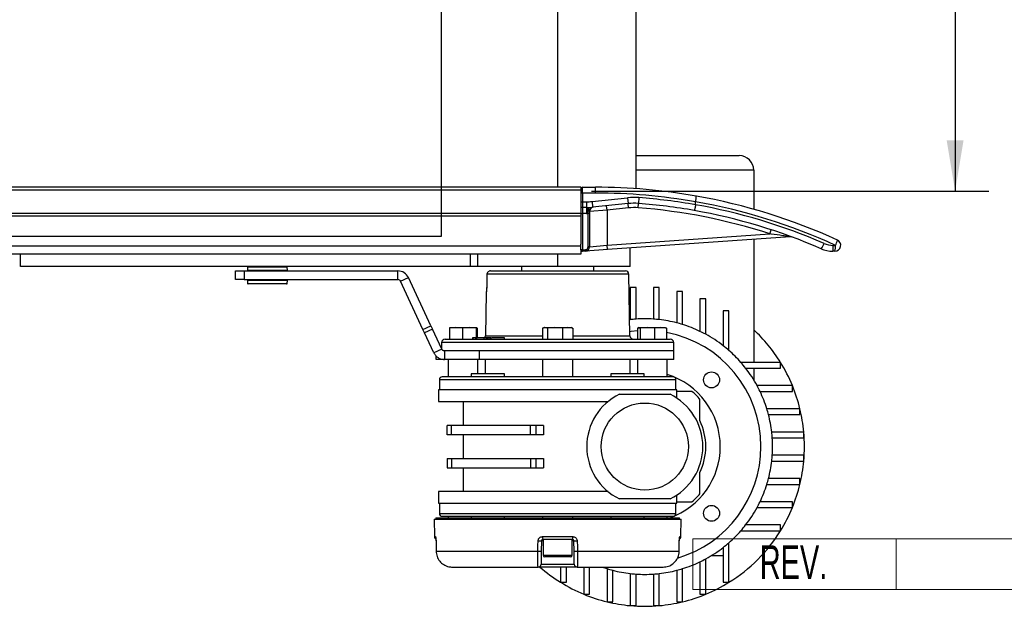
# Model space of a CAD drawing. Header units: millimetres. Extents: x 0 to 420, y 0 to 297.
# Tile 5 of 17: x 175 to 234, y 65 to 100. Entities that reach past the tile are written whole.
import ezdxf
from ezdxf.enums import TextEntityAlignment as Align

# ---------------------------------------------------------------- set-up
doc = ezdxf.new("R2010")
doc.units = ezdxf.units.MM
doc.layers.add('CARTIGLIO', color=140, linetype='Continuous')
doc.layers.add('QUOTE', color=174, linetype='Continuous')
doc.styles.add('SLDTEXTSTYLE0', font='TXT', dxfattribs={"width": 0.638298})
doc.styles.add('SLDTEXTSTYLE3', font='TXT', dxfattribs={"width": 0.75})
doc.dimstyles.new('SLDDIMSTYLE0', dxfattribs={"dimtxt": 3, "dimasz": 3, "dimexe": 0, "dimexo": 0.0625, "dimgap": 0.75, "dimtad": 1, "dimlfac": 5.8341, "dimrnd": 1e-09, "dimzin": 12, "dimdsep": 46, "dimtxsty": 'SLDTEXTSTYLE3', "dimsah": 1, "dimcen": 0.09, "dimadec": 0, "dimazin": 3, "dimtfac": 1, "dimtdec": 3, "dimtofl": 0, "dimtmove": 0, "dimatfit": 3, "dimfxl": 0, "dimfrac": 2, "dimtolj": 1, "dimtzin": 12, "dimarcsym": 0})

# ---------------------------------------------------------------- blocks, each defined once
blk = doc.blocks.new('SW_NOTE_0_27')
at = {"layer": 'CARTIGLIO', "color": 0, "insert": (2.34, 2.578), "char_height": 2, "attachment_point": 2, "style": 'SLDTEXTSTYLE0'}
blk.add_mtext('REV.', dxfattribs=at)
blk = doc.blocks.new('Cartiglio ALUSIC')
at = {"color": 161, "linetype": 'Continuous', "lineweight": 18}
for p, q in [((113.971, 150.999), (113.971, 153.999)), ((113.971, 153.999), (313.621, 153.999)), ((125.971, 153.999), (125.971, 150.999)), ((113.971, 150.999), (313.621, 150.999))]:
    blk.add_line(p, q, dxfattribs=at)
at = {"layer": 'CARTIGLIO', "color": 140}
blk.add_blockref('SW_NOTE_0_27', (117.568, 151.037), dxfattribs=at)
at = {"layer": 'CARTIGLIO', "color": 140, "style": 'SLDTEXTSTYLE0', "width": 0.638298}
for tag, height, p in [('AUTOATTR1', 3.5, (223.449, 133.7)), ('AUTOATTR2', 3.5, (221.77, 127.422)), ('AUTOATTR11', 3.5, (222.862, 121.411)), ('AUTOATTR8', 4, (219.244, 110.003)), ('AUTOATTR9', 4, (218.122, 100.423)), ('AUTOATTR0', 4, (249.033, 100.312))]:
    blk.add_attdef(tag, text='', height=height, dxfattribs=at).set_placement(p, align=Align.TOP_CENTER)
at = {"layer": 'CARTIGLIO', "color": 140}
for tag in ['AUTOATTR13', 'AUTOATTR12', 'AUTOATTR10', 'AUTOATTR7', 'AUTOATTR6', 'AUTOATTR5', 'AUTOATTR4', 'AUTOATTR3']:
    blk.add_attdef(tag, (0, 0), '', height=4, dxfattribs=at)
blk = doc.blocks.new('_D_1')
at = {"layer": 'QUOTE'}
for p, q in [((209.191, 127.232), (232.651, 127.232)), ((230.651, 127.232), (230.651, 89.694)), ((209.191, 89.694), (232.651, 89.694))]:
    blk.add_line(p, q, dxfattribs=at)
for points in [[(230.651, 127.232), (230.151, 124.232), (231.151, 124.232)], [(230.651, 89.694), (231.151, 92.694), (230.151, 92.694)]]:
    blk.add_solid(points, dxfattribs=at)
at = {"layer": 'QUOTE', "insert": (226.783, 105.138), "char_height": 3, "attachment_point": 1, "rotation": 90, "style": 'SLDTEXTSTYLE3'}
blk.add_mtext('219', dxfattribs=at)

msp = doc.modelspace()

# ---------------------------------------------------------------- linework, layer by layer
at = {"color": 7, "linetype": 'Continuous'}
for p, q in [((200.3349, 87.0374), (200.3349, 129.889)), ((79.6651, 87.0374), (200.3349, 87.0374))]:
    msp.add_line(p, q, dxfattribs=at)
at = {"color": 7, "linetype": 'Continuous', "lineweight": 25}
for p, q in [((207.1912, 89.9153), (207.1912, 127.0111)), ((211.8191, 89.8312), (211.8191, 127.0952)), ((211.8191, 91.7846), (217.904, 91.7846)), ((218.7611, 90.9275), (211.8191, 90.9275)), ((218.7611, 90.9275), (218.7611, 88.6179)), ((208.5624, 89.9153), (71.4376, 89.9153)), ((208.5624, 89.7439), (71.4376, 89.7439)), ((208.5624, 89.9153), (208.5624, 89.7439)), ((208.5624, 89.7439), (208.5624, 88.3726)), ((208.6481, 89.5725), (208.5624, 89.5725)), ((208.6481, 89.5725), (208.6481, 89.9153)), ((208.6481, 89.9153), (209.4194, 89.9153)), ((209.4194, 89.5725), (208.6481, 89.5725)), ((208.6481, 89.5725), (208.6481, 89.0583)), ((209.4194, 89.5725), (209.4194, 89.9153)), ((208.5624, 89.0583), (208.6481, 89.0583)), ((208.6481, 89.0583), (208.8981, 89.0583)), ((208.6481, 89.0583), (208.6481, 88.7155)), ((208.8981, 89.0583), (208.8981, 88.7155)), ((209.2185, 89.0749), (211.3124, 89.2936)), ((209.2185, 89.0749), (209.2541, 88.734)), ((211.348, 88.9526), (209.2541, 88.734)), ((211.3124, 89.2936), (211.348, 88.9526)), ((211.3747, 88.6969), (211.348, 88.9526)), ((211.9455, 88.7048), (211.9651, 88.9612)), ((211.9912, 89.303), (211.9651, 88.9612)), ((215.3311, 89.0589), (215.3306, 89.0537)), ((215.3306, 88.885), (215.3306, 89.0537)), ((208.5624, 88.3726), (71.4376, 88.3726)), ((208.5624, 88.3726), (208.6481, 88.3726)), ((208.5624, 88.3726), (208.5624, 88.2012)), ((208.8981, 88.7155), (208.6481, 88.7155)), ((208.6481, 88.7155), (208.6481, 88.3726)), ((208.8981, 88.3726), (208.6481, 88.3726)), ((208.6481, 88.3726), (208.6481, 86.2207)), ((208.8981, 88.7155), (208.8981, 88.3726)), ((209.0766, 88.3738), (208.9909, 88.3738)), ((208.9909, 86.4045), (208.9909, 88.3738)), ((210.1051, 88.5643), (209.0766, 88.4838)), ((209.0766, 88.4838), (209.0766, 88.3738)), ((209.0766, 88.3738), (209.0766, 86.4045)), ((210.1051, 88.5643), (210.0784, 88.82)), ((211.3747, 88.6969), (210.1051, 88.5643)), ((210.1051, 88.5643), (210.1051, 86.4944)), ((215.3302, 88.8797), (215.3306, 88.885)), ((208.5624, 88.2012), (71.4376, 88.2012)), ((208.5624, 88.2012), (208.5624, 86.5607)), ((219.7058, 87.1657), (219.7856, 87.4102)), ((210.1051, 86.4944), (219.7058, 87.1657)), ((220.9209, 86.993), (210.123, 86.2379)), ((218.7611, 86.8419), (218.7611, 79.5804)), ((208.5624, 86.4424), (71.4376, 86.4424)), ((208.5624, 86.2207), (208.5624, 86.5607)), ((208.6481, 86.2207), (208.5624, 86.2207)), ((208.5624, 86.2207), (208.5624, 85.973)), ((208.6481, 86.2207), (208.8315, 86.2335)), ((208.6541, 86.1352), (208.6481, 86.2207)), ((208.8375, 86.148), (208.6541, 86.1352)), ((208.8375, 86.148), (208.8315, 86.2335)), ((210.123, 86.2379), (208.8375, 86.148)), ((209.0766, 86.4045), (208.9909, 86.4045)), ((209.0766, 86.4045), (210.1051, 86.4944)), ((210.123, 86.2379), (210.1051, 86.4944)), ((211.4763, 85.2377), (211.4763, 86.3325)), ((223.5581, 86.1444), (223.4297, 86.1444)), ((223.4596, 86.4872), (223.588, 86.4872)), ((208.5624, 85.973), (145.2888, 85.973)), ((175.481, 85.2377), (175.481, 85.973)), ((202.049, 85.2377), (202.049, 85.973)), ((202.4775, 85.2377), (202.4775, 85.973)), ((207.1912, 85.2377), (207.1912, 85.973)), ((202.049, 85.2377), (175.481, 85.2377)), ((182.0766, 85.2377), (182.0766, 85.2334)), ((183.4461, 85.2334), (183.4461, 85.2377)), ((188.1715, 84.4664), (188.1715, 84.9806)), ((188.1715, 84.9806), (188.6857, 84.9806)), ((188.6857, 84.9806), (188.6857, 84.4664)), ((188.6857, 84.9806), (197.7619, 84.9806)), ((188.8856, 85.2052), (188.8761, 85.0252)), ((188.8761, 85.0252), (191.2377, 85.0252)), ((188.9046, 85.2052), (188.8856, 85.2052)), ((191.2283, 85.2052), (188.9046, 85.2052)), ((188.929, 84.9891), (188.9104, 84.9891)), ((191.2035, 84.9891), (188.929, 84.9891)), ((189.0114, 84.9891), (189.0114, 84.9806)), ((191.1025, 84.9806), (191.1025, 84.9891)), ((191.2377, 85.0252), (191.2283, 85.2052)), ((197.7619, 84.4664), (197.7619, 84.9806)), ((202.4775, 85.2377), (202.049, 85.2377)), ((207.1912, 85.2377), (202.4775, 85.2377)), ((203.2234, 84.9797), (211.1919, 84.9797)), ((205.0486, 85.2377), (205.0486, 84.9797)), ((211.4763, 85.2377), (207.1912, 85.2377)), ((209.3337, 84.9797), (209.3337, 85.2377)), ((188.6857, 84.4664), (188.1715, 84.4664)), ((188.6857, 84.4664), (197.7619, 84.4664)), ((188.8761, 84.4217), (188.8856, 84.2417)), ((191.2377, 84.4217), (188.8761, 84.4217)), ((188.9104, 84.4578), (191.2035, 84.4578)), ((189.0114, 84.4664), (189.0114, 84.4578)), ((191.1025, 84.4578), (191.1025, 84.4664)), ((191.2283, 84.2417), (191.2377, 84.4217)), ((197.9173, 84.3674), (198.3833, 84.5847)), ((199.241, 81.5287), (197.9173, 84.3674)), ((199.707, 81.746), (198.3833, 84.5847)), ((203.0172, 84.7776), (203.0165, 84.7778)), ((211.3976, 84.7776), (203.0172, 84.7776)), ((211.4608, 81.1538), (211.3976, 84.7776)), ((188.8856, 84.2417), (191.2283, 84.2417)), ((188.9382, 84.2092), (188.9198, 84.2092)), ((191.1941, 84.2092), (188.9382, 84.2092)), ((202.9659, 83.6957), (202.9215, 81.1538)), ((202.9688, 83.6957), (202.9659, 83.6957)), ((203.0024, 84.0325), (203.0018, 84.0327)), ((211.4763, 83.998), (211.4763, 82.1027)), ((211.8191, 83.998), (211.4763, 83.998)), ((211.8191, 82.134), (211.8191, 83.998)), ((212.8476, 83.998), (212.8476, 82.134)), ((213.1904, 83.998), (212.8476, 83.998)), ((213.1904, 82.1027), (213.1904, 83.998)), ((214.2188, 83.7699), (214.2188, 81.912)), ((214.5616, 83.7699), (214.2188, 83.7699)), ((214.5616, 81.8148), (214.5616, 83.7699)), ((215.5901, 83.3228), (215.5901, 81.4121)), ((215.9329, 83.3228), (215.5901, 83.3228)), ((215.9329, 81.2371), (215.9329, 83.3228)), ((216.9613, 82.62), (216.9613, 80.5646)), ((217.3041, 82.62), (216.9613, 82.62)), ((217.3041, 80.2816), (217.3041, 82.62)), ((211.4443, 82.099), (211.4763, 82.1027)), ((199.241, 81.5287), (199.707, 81.746)), ((199.3389, 81.3188), (199.241, 81.5287)), ((199.8049, 81.5361), (199.3389, 81.3188)), ((199.707, 81.746), (199.8049, 81.5361)), ((200.351, 80.365), (199.8049, 81.5361)), ((201.1844, 81.6373), (200.8033, 81.5928)), ((200.8033, 81.5928), (200.8033, 80.9517)), ((200.8308, 81.6373), (201.1844, 81.6373)), ((201.5655, 81.5928), (201.1844, 81.6373)), ((201.1844, 81.6373), (201.9741, 81.6373)), ((201.9741, 81.6373), (201.5655, 81.5928)), ((201.5655, 81.5928), (201.5655, 80.9517)), ((202.3826, 81.5928), (201.9741, 81.6373)), ((201.9741, 81.6373), (202.4101, 81.6373)), ((202.3826, 81.5928), (202.3826, 81.0374)), ((202.4101, 81.6373), (202.4116, 81.6373)), ((202.413, 81.6368), (202.4116, 81.6373)), ((202.4376, 81.5928), (202.4376, 81.0374)), ((206.2965, 81.5928), (206.2965, 80.9517)), ((206.4001, 81.6373), (206.3577, 81.6219)), ((206.4001, 81.6373), (206.4402, 81.6373)), ((206.4402, 81.6373), (207.0312, 81.6373)), ((207.0312, 81.6373), (206.5839, 81.5928)), ((206.5839, 81.5928), (206.5839, 80.9517)), ((207.4785, 81.5928), (207.0312, 81.6373)), ((207.0312, 81.6373), (207.7822, 81.6373)), ((207.7822, 81.6373), (207.4785, 81.5928)), ((207.4785, 81.5928), (207.4785, 80.9517)), ((208.0858, 81.5928), (207.7822, 81.6373)), ((207.7822, 81.6373), (207.9823, 81.6373)), ((208.0246, 81.6219), (207.9823, 81.6373)), ((208.0858, 81.5928), (208.0858, 80.9517)), ((211.9078, 81.5928), (212.2617, 81.6373)), ((211.9078, 81.5928), (211.9078, 80.9517)), ((211.9708, 81.6373), (211.9604, 81.6336)), ((211.981, 81.6373), (212.4811, 81.6373)), ((212.4811, 81.6373), (212.0541, 81.5928)), ((212.0541, 81.5928), (212.0541, 80.9517)), ((212.9081, 81.5928), (212.4811, 81.6373)), ((212.4811, 81.6373), (213.262, 81.6373)), ((213.262, 81.6373), (212.9081, 81.5928)), ((212.9081, 81.5928), (212.9081, 80.9517)), ((213.6159, 81.5928), (213.262, 81.6373)), ((213.262, 81.6373), (213.553, 81.6373)), ((213.5633, 81.6336), (213.553, 81.6373)), ((213.6159, 81.5928), (213.6159, 80.9517)), ((199.8849, 80.1477), (199.3389, 81.3188)), ((200.549, 80.9517), (213.8333, 80.9517)), ((202.171, 81.0374), (202.1695, 80.9517)), ((202.1863, 81.0374), (202.171, 81.0374)), ((202.1863, 81.0374), (202.1853, 80.9517)), ((202.3437, 81.0374), (202.1863, 81.0374)), ((202.3437, 81.0374), (202.3426, 80.9517)), ((202.4011, 81.0374), (202.3437, 81.0374)), ((202.4011, 81.0374), (202.4017, 80.9517)), ((202.8123, 81.0374), (202.4011, 81.0374)), ((202.8291, 81.0374), (202.8276, 80.9517)), ((202.8423, 81.0374), (202.8412, 80.9517)), ((202.9215, 81.1538), (206.2965, 81.1538)), ((202.9685, 81.0374), (202.967, 80.9517)), ((202.9839, 81.0374), (202.9685, 81.0374)), ((202.9839, 81.0374), (202.9828, 80.9517)), ((203.0373, 81.0374), (202.9839, 81.0374)), ((203.0373, 81.0374), (203.0362, 80.9517)), ((203.1228, 81.0374), (203.0373, 81.0374)), ((203.1228, 81.0374), (203.1242, 80.9517)), ((203.2421, 81.0374), (203.1228, 81.0374)), ((203.2421, 81.0374), (203.2435, 80.9517)), ((203.2462, 81.0374), (203.2421, 81.0374)), ((203.2477, 80.9517), (203.2462, 81.0374)), ((204.0579, 80.9517), (204.0564, 81.0374)), ((208.0858, 81.1538), (211.4608, 81.1538)), ((200.351, 80.365), (199.8849, 80.1477)), ((200.3434, 80.7496), (200.3372, 80.3947)), ((214.039, 80.7496), (200.3434, 80.7496)), ((200.5063, 80.2661), (200.481, 80.2661)), ((200.5063, 80.2661), (200.5063, 79.7519)), ((202.5592, 80.2661), (200.5063, 80.2661)), ((214.0474, 80.2661), (202.5552, 80.2661)), ((202.5592, 80.2661), (202.5592, 79.7519)), ((214.0474, 80.2661), (202.5592, 80.2661)), ((214.0474, 80.2661), (214.039, 80.7496)), ((214.0474, 79.7519), (214.0474, 80.2661)), ((200.0202, 79.7519), (200.0202, 79.9602)), ((200.1916, 79.7519), (200.0202, 79.7519)), ((200.1916, 79.8349), (200.1916, 79.7519)), ((200.5063, 79.7519), (200.1916, 79.7519)), ((202.5592, 79.7519), (200.5063, 79.7519)), ((200.7206, 79.7519), (200.7206, 78.7234)), ((202.4689, 78.8948), (202.4689, 79.7519)), ((214.0474, 79.7519), (202.5592, 79.7519)), ((202.9165, 79.7519), (202.9165, 78.8948)), ((206.2913, 79.7519), (206.2913, 78.7234)), ((208.091, 78.7234), (208.091, 79.7519)), ((211.4658, 78.8948), (211.4658, 79.7519)), ((211.9134, 79.7519), (211.9134, 78.8948)), ((213.6617, 78.7234), (213.6617, 79.7519)), ((220.3437, 79.5804), (218.0053, 79.5804)), ((218.2883, 79.2376), (220.3437, 79.2376)), ((218.7611, 79.2376), (218.7611, 78.5548)), ((220.3437, 79.2376), (220.3437, 79.5804)), ((200.2064, 78.552), (200.2064, 77.9521)), ((214.176, 78.552), (200.2064, 78.552)), ((202.0847, 78.8948), (202.0847, 78.7234)), ((204.0559, 78.8948), (202.0847, 78.8948)), ((204.0559, 78.7234), (204.0559, 78.8948)), ((210.3265, 78.8948), (210.3265, 78.7234)), ((212.2976, 78.8948), (210.3265, 78.8948)), ((212.2976, 78.7234), (212.2976, 78.8948)), ((214.176, 77.9521), (214.176, 78.552)), ((200.1635, 77.9521), (200.1635, 77.2665)), ((214.2188, 77.9521), (200.1635, 77.9521)), ((214.2188, 77.4727), (214.2188, 77.9521)), ((221.0464, 78.2092), (218.9608, 78.2092)), ((221.0464, 77.8664), (221.0464, 78.2092)), ((210.8391, 77.695), (213.8276, 77.695)), ((219.1358, 77.8664), (221.0464, 77.8664)), ((200.1635, 77.2665), (210.1669, 77.2665)), ((201.6205, 77.2665), (201.6205, 75.8609)), ((221.4936, 76.8379), (219.5385, 76.8379)), ((221.4936, 76.4951), (221.4936, 76.8379)), ((219.6357, 76.4951), (221.4936, 76.4951)), ((200.6777, 75.3124), (200.6777, 75.8609)), ((200.9318, 75.8609), (200.6777, 75.8609)), ((200.9318, 75.3124), (200.9318, 75.8609)), ((205.5835, 75.8609), (200.9318, 75.8609)), ((205.5835, 75.3124), (205.5835, 75.8609)), ((205.8926, 75.8609), (205.5835, 75.8609)), ((205.8926, 75.8609), (205.8926, 75.3124)), ((206.3484, 75.8609), (205.8926, 75.8609)), ((206.3484, 75.8609), (206.3484, 75.3124)), ((200.9318, 75.3124), (200.6777, 75.3124)), ((205.5835, 75.3124), (200.9318, 75.3124)), ((201.6205, 75.3124), (201.6205, 73.9069)), ((205.8926, 75.3124), (205.5835, 75.3124)), ((206.3484, 75.3124), (205.8926, 75.3124)), ((221.7216, 75.4667), (219.8264, 75.4667)), ((219.8577, 75.1239), (221.7216, 75.1239)), ((221.7216, 75.1239), (221.7216, 75.4667)), ((200.6777, 73.9069), (200.6777, 73.3584)), ((200.6777, 73.9069), (200.9318, 73.9069)), ((200.9318, 73.9069), (200.9318, 73.3584)), ((200.9318, 73.9069), (205.5835, 73.9069)), ((205.5835, 73.9069), (205.5835, 73.3584)), ((205.5835, 73.9069), (205.8926, 73.9069)), ((205.8926, 73.9069), (205.8926, 73.3584)), ((205.8926, 73.9069), (206.3484, 73.9069)), ((206.3484, 73.9069), (206.3484, 73.3584)), ((221.7216, 74.0955), (219.8577, 74.0955)), ((221.7216, 73.7526), (221.7216, 74.0955)), ((200.6777, 73.3584), (200.9318, 73.3584)), ((200.9318, 73.3584), (205.5835, 73.3584)), ((201.6205, 73.3584), (201.6205, 71.9529)), ((205.5835, 73.3584), (205.8926, 73.3584)), ((205.8926, 73.3584), (206.3484, 73.3584)), ((219.8264, 73.7526), (221.7216, 73.7526)), ((221.4936, 72.7242), (219.6357, 72.7242)), ((221.4936, 72.3814), (221.4936, 72.7242)), ((219.5385, 72.3814), (221.4936, 72.3814)), ((200.1635, 71.9529), (200.1635, 71.2673)), ((210.1669, 71.9529), (200.1635, 71.9529)), ((213.8276, 71.5244), (210.8391, 71.5244)), ((214.2188, 71.2673), (214.2188, 71.7466)), ((200.1635, 71.2673), (207.1912, 71.2673)), ((200.2064, 71.2673), (200.2064, 70.6673)), ((207.1912, 71.2673), (214.2188, 71.2673)), ((214.176, 70.6673), (214.176, 71.2673)), ((218.9608, 71.0101), (221.0464, 71.0101)), ((221.0464, 71.353), (219.1358, 71.353)), ((221.0464, 71.0101), (221.0464, 71.353)), ((199.9921, 70.4102), (199.9921, 70.3245)), ((199.9921, 70.4102), (214.3902, 70.4102)), ((200.2064, 70.6673), (214.176, 70.6673)), ((200.7206, 70.4959), (200.7206, 70.4102)), ((202.0847, 70.4959), (202.0847, 70.4102)), ((204.0559, 70.4102), (204.0559, 70.4959)), ((206.2913, 70.4959), (206.2913, 70.4102)), ((208.091, 70.4102), (208.091, 70.4959)), ((210.3265, 70.4959), (210.3265, 70.4102)), ((212.2976, 70.4102), (212.2976, 70.4959)), ((213.6617, 70.4102), (213.6617, 70.4959)), ((214.3902, 70.3245), (214.3902, 70.4102)), ((199.9072, 70.3245), (199.9161, 69.2946)), ((199.9072, 70.3245), (214.4752, 70.3245)), ((214.4662, 69.2946), (214.4752, 70.3245)), ((220.3437, 69.9817), (218.2883, 69.9817)), ((220.3437, 69.6389), (220.3437, 69.9817)), ((199.9161, 69.2946), (199.9713, 69.2946)), ((206.2972, 69.2946), (208.0852, 69.2946)), ((214.411, 69.2946), (214.4662, 69.2946)), ((218.0053, 69.6389), (220.3437, 69.6389)), ((200.0089, 69.0414), (200.011, 69.042)), ((200.0102, 69.0411), (200.0173, 68.4306)), ((206.2325, 69.0405), (206.2219, 68.4293)), ((206.3341, 69.0405), (206.2325, 69.0405)), ((208.0641, 69.1247), (206.3182, 69.1247)), ((206.3341, 69.1247), (206.3341, 68.1991)), ((208.0482, 68.1991), (208.0482, 69.1247)), ((208.1498, 69.0405), (208.0482, 69.0405)), ((208.1605, 68.4293), (208.1498, 69.0405)), ((214.365, 68.43), (214.3722, 69.0411)), ((214.3713, 69.042), (214.3735, 69.0414)), ((216.9613, 68.6547), (216.9613, 66.5993)), ((217.3041, 66.5993), (217.3041, 68.9377)), ((200.0173, 68.4303), (200.0173, 68.43)), ((200.0182, 68.4308), (206.0229, 68.4308)), ((206.3341, 68.1991), (208.0311, 68.1991)), ((207.9454, 68.0962), (206.437, 68.0962)), ((208.0311, 68.1991), (208.0482, 68.1991)), ((208.3594, 68.4308), (214.3641, 68.4308)), ((216.2785, 68.1819), (216.9613, 68.1819)), ((200.9726, 67.4963), (206.0371, 67.4963)), ((208.3452, 67.4963), (206.0371, 67.4963)), ((206.2085, 67.6647), (208.1738, 67.6647)), ((207.3626, 67.4963), (207.3626, 66.5993)), ((207.7054, 66.5993), (207.7054, 67.4963)), ((208.3452, 67.4963), (213.4098, 67.4963)), ((208.7338, 67.4963), (208.7338, 65.8966)), ((209.0766, 65.8966), (209.0766, 67.4963)), ((215.5901, 67.8072), (215.5901, 65.8966)), ((215.9329, 65.8966), (215.9329, 67.9822)), ((210.1051, 67.4045), (210.1051, 65.4495)), ((210.4479, 65.4495), (210.4479, 67.3073)), ((211.4763, 67.1167), (211.4763, 65.2214)), ((211.8191, 65.2214), (211.8191, 67.0854)), ((212.8476, 67.0854), (212.8476, 65.2214)), ((213.1904, 65.2214), (213.1904, 67.1167)), ((214.2188, 67.3073), (214.2188, 65.4495)), ((214.5616, 65.4495), (214.5616, 67.4045)), ((207.3626, 66.5993), (207.7054, 66.5993)), ((216.9613, 66.5993), (217.3041, 66.5993)), ((208.7338, 65.8966), (209.0766, 65.8966)), ((215.5901, 65.8966), (215.9329, 65.8966)), ((210.1051, 65.4495), (210.4479, 65.4495)), ((211.4763, 65.2214), (211.8191, 65.2214)), ((212.8476, 65.2214), (213.1904, 65.2214)), ((214.2188, 65.4495), (214.5616, 65.4495))]:
    msp.add_line(p, q, dxfattribs=at)
at = {"color": 7, "linetype": 'Continuous', "lineweight": 25, "flags": 128}
for points in [[(203.0165, 84.7778), (203.0062, 84.2562), (203.0019, 84.0327)], [(203.0172, 84.7776), (203.0138, 84.6063), (203.0024, 84.0325)], [(211.4564, 81.4096), (211.5315, 81.4189), (211.9078, 81.4527)], [(200.0102, 69.0411), (200.0091, 69.0413), (200.0089, 69.0414)], [(200.011, 69.042), (200.015, 68.6992), (200.0182, 68.4308)], [(206.0229, 68.4308), (206.0291, 68.7736), (206.0339, 69.042)], [(208.3484, 69.042), (208.3546, 68.6992), (208.3594, 68.4308)], [(214.3641, 68.4308), (214.3682, 68.7736), (214.3713, 69.042)], [(214.3735, 69.0414), (214.3732, 69.0413), (214.3722, 69.0411)], [(200.0173, 68.43), (200.0162, 68.4302), (200.0182, 68.4308)], [(214.3641, 68.4308), (214.3661, 68.4302), (214.365, 68.43)]]:
    msp.add_lwpolyline(points, dxfattribs=at)
at = {"color": 7, "linetype": 'Continuous', "lineweight": 25}
for centre, radius in [((216.2724, 78.5487), 0.4714), ((212.3333, 74.6097), 2.5711), ((216.2724, 70.6706), 0.4714)]:
    msp.add_circle(centre, radius, dxfattribs=at)
for centre, radius, start, end in [((217.904, 90.9275), 0.857, 0, 90), ((208.6481, 89.8296), 0.0857, 90, 180), ((209.4194, 55.6341), 34.2812, 79.995092, 90), ((209.4194, 55.6341), 33.9384, 79.969433, 90), ((208.8981, 92.1436), 3.0853, 270, 275.960784), ((211.704, 85.543), 3.7709, 85.63208, 95.960784), ((211.704, 85.543), 3.4281, 85.63208, 95.960784), ((209.4194, 55.6341), 33.4242, 79.94378, 85.63208), ((209.4194, 55.6341), 33.767, 79.91877, 85.63208), ((209.4493, 55.6341), 33.9384, 65.380023, 80.019883), ((209.4194, 55.6341), 34.2812, 65.380023, 79.995092), ((208.6481, 88.8012), 0.0857, 180, 270), ((208.8981, 92.1436), 3.4281, 270, 275.960784), ((208.8981, 92.1436), 3.7709, 270, 271.409859), ((209.2891, 88.5093), 0.2274, 98.85444, 173.11241), ((209.3337, 88.4838), 0.2571, 95.960784, 180), ((211.704, 85.543), 3.171, 85.63208, 95.960784), ((209.4194, 55.6341), 33.1671, 71.93242, 85.63208), ((209.4194, 55.6341), 33.4242, 66.501882, 79.94378), ((209.4493, 55.6341), 33.767, 66.501882, 79.969473), ((220.9388, 86.7365), 0.2571, 69.676927, 94), ((221.8297, 86.9735), 1.1455, 323.150751, 341.019053), ((223.4596, 87.8584), 1.3712, 246.501882, 270), ((223.5581, 86.4872), 0.3428, 270, 65.380023), ((222.6676, 86.997), 1.0521, 331.016811, 349.143549), ((208.6481, 86.2207), 0.0857, 180, 274), ((208.8195, 86.4045), 0.1714, 274, 0), ((208.8195, 86.4045), 0.2571, 274, 0), ((223.4297, 87.8584), 1.7141, 246.501882, 270), ((222.4539, 86.4021), 1.0093, 345.204055, 4.833806), ((222.5822, 86.4021), 1.0093, 345.204055, 4.833806), ((188.9104, 85.0234), 0.0343, 177, 270), ((188.9198, 85.2034), 0.0343, 90, 177), ((191.1941, 85.2034), 0.0343, 3, 90), ((191.2035, 85.0234), 0.0343, 270, 3), ((197.7619, 84.2949), 0.6856, 25, 90), ((211.1919, 84.774), 0.2057, 1, 90), ((188.9104, 84.4235), 0.0343, 90, 183), ((191.2035, 84.4235), 0.0343, 357, 90), ((197.7619, 84.2949), 0.1714, 25, 90), ((188.9198, 84.2435), 0.0343, 183, 270), ((191.1941, 84.2435), 0.0343, 270, 357), ((203.0546, 83.6942), 0.0858, 156.033714, 179.001595), ((212.3333, 74.6097), 7.5419, 93.909564, 96.524979), ((212.3333, 74.6097), 7.5419, 86.090436, 93.909564), ((212.3333, 74.6097), 7.5419, 83.475021, 86.090436), ((212.3333, 74.6097), 7.5419, 75.522488, 83.475021), ((212.3333, 74.6097), 7.5419, 72.815204, 75.522488), ((212.3333, 74.6097), 7.5419, 64.416998, 72.815204), ((212.3333, 74.6097), 7.5419, 61.492569, 64.416998), ((212.3333, 74.6097), 9.4273, 31.821369, 47.014114), ((200.549, 80.746), 0.2057, 90, 179), ((202.7159, 81.1574), 0.2057, 324.314665, 359), ((211.6665, 81.1574), 0.2057, 181, 270), ((212.3333, 74.6097), 6.8562, 0, 79.218646), ((213.8333, 80.746), 0.2057, 1, 90), ((212.3333, 74.6097), 7.5419, 52.147097, 61.492569), ((212.3333, 74.6097), 7.5419, 48.769423, 52.147097), ((212.3333, 74.6097), 7.5419, 41.230577, 48.769423), ((212.3333, 74.6097), 7.5419, 37.852903, 41.230577), ((212.3333, 74.6097), 7.5419, 28.507431, 37.852903), ((212.3333, 74.6097), 9.4273, 22.446351, 31.821369), ((200.3778, 78.552), 0.1714, 90, 180), ((212.3333, 74.6097), 4.4566, 0, 72.657865), ((214.0046, 78.552), 0.1714, 0, 90), ((212.3333, 74.6097), 7.5419, 25.583002, 28.507431), ((212.3333, 74.6097), 9.4273, 13.672018, 22.446351), ((212.3333, 74.6097), 3.4281, 115.841933, 244.158067), ((212.3333, 74.6097), 3.4281, 295.841933, 64.158067), ((212.3333, 74.6097), 4.2852, 40.535802, 49.464198), ((212.3333, 74.6097), 7.5419, 17.184796, 25.583002), ((212.3333, 74.6097), 7.5419, 14.477512, 17.184796), ((212.3333, 74.6097), 9.4273, 5.215909, 13.672018), ((212.3333, 74.6097), 3.5995, 334.791235, 25.208765), ((212.3333, 74.6097), 7.5419, 6.524979, 14.477512), ((212.3333, 74.6097), 7.5419, 3.909564, 6.524979), ((212.3333, 74.6097), 7.5419, 356.090436, 3.909564), ((212.3333, 74.6097), 9.4273, 354.784091, 5.215909), ((212.3333, 74.6097), 4.4566, 289.557214, 0), ((212.3333, 74.6097), 6.8562, 286.403256, 0), ((212.3333, 74.6097), 7.5419, 353.475021, 356.090436), ((212.3333, 74.6097), 7.5419, 345.522488, 353.475021), ((212.3333, 74.6097), 9.4273, 346.327982, 354.784091), ((212.3333, 74.6097), 7.5419, 342.815204, 345.522488), ((212.3333, 74.6097), 7.5419, 334.416998, 342.815204), ((212.3333, 74.6097), 9.4273, 337.553649, 346.327982), ((212.3333, 74.6097), 4.2852, 310.535802, 319.464198), ((212.3333, 74.6097), 7.5419, 322.147097, 331.492569), ((212.3333, 74.6097), 7.5419, 331.492569, 334.416998), ((212.3333, 74.6097), 9.4273, 328.178631, 337.553649), ((200.3778, 70.6673), 0.1714, 180, 270), ((214.0046, 70.6673), 0.1714, 270, 0), ((212.3333, 74.6097), 7.5419, 318.769423, 322.147097), ((200.0875, 69.2961), 0.1714, 180.5, 239.656256), ((200.1437, 69.296), 0.1724, 180.483929, 208.017591), ((206.6576, 69.253), 0.3629, 173.421252, 200.711868), ((207.7247, 69.253), 0.3629, 339.288132, 6.578748), ((214.2948, 69.2961), 0.1714, 300.228465, 359.5), ((214.2386, 69.296), 0.1724, 333.454845, 359.515089), ((212.3333, 74.6097), 7.5419, 311.230577, 318.769423), ((212.3333, 74.6097), 9.4273, 301.821369, 328.178631), ((206.1668, 73.5085), 4.4685, 268.294895, 270.84236), ((208.2155, 73.5085), 4.4685, 269.15764, 271.705105), ((212.3333, 74.6097), 7.5419, 298.507431, 307.852903), ((212.3333, 74.6097), 7.5419, 307.852903, 311.230577), ((206.156, 72.8932), 4.4644, 268.292536, 270.845926), ((206.437, 68.1991), 0.1028, 180, 270), ((207.9454, 68.1991), 0.1028, 270, 0), ((208.2264, 72.8932), 4.4644, 269.154074, 271.707464), ((206.0371, 67.6677), 0.1714, 270, 359), ((212.3333, 74.6097), 9.4273, 228.985668, 238.178631), ((208.3452, 67.6677), 0.1714, 181, 270), ((212.3333, 74.6097), 7.5419, 250.592957, 252.815204), ((212.3333, 74.6097), 7.5419, 287.184796, 295.583002), ((212.3333, 74.6097), 7.5419, 295.583002, 298.507431), ((212.3333, 74.6097), 7.5419, 252.815204, 255.522488), ((212.3333, 74.6097), 7.5419, 255.522488, 263.475021), ((212.3333, 74.6097), 7.5419, 263.475021, 266.090436), ((212.3333, 74.6097), 7.5419, 266.090436, 273.909564), ((212.3333, 74.6097), 7.5419, 273.909564, 276.524979), ((212.3333, 74.6097), 7.5419, 276.524979, 284.477512), ((212.3333, 74.6097), 7.5419, 284.477512, 287.184796), ((212.3333, 74.6097), 9.4273, 238.178631, 247.553649), ((212.3333, 74.6097), 9.4273, 292.446351, 301.821369), ((212.3333, 74.6097), 9.4273, 247.553649, 256.327982), ((212.3333, 74.6097), 9.4273, 283.672018, 292.446351), ((212.3333, 74.6097), 9.4273, 256.327982, 264.784091), ((212.3333, 74.6097), 9.4273, 264.784091, 275.215909), ((212.3333, 74.6097), 9.4273, 275.215909, 283.672018)]:
    msp.add_arc(centre, radius, start, end, dxfattribs=at)
for points, knots in [([(215.3311, 89.0589), (215.3376, 89.0968), (215.3506, 89.1727), (215.3656, 89.2732), (215.3752, 89.3494), (215.3777, 89.3863), (215.3763, 89.3937), (215.3753, 89.394), (215.3752, 89.394)], [0, 0, 0, 0, 0.2165255, 0.4330476, 0.6496646, 0.8664713, 0.9900985, 1, 1, 1, 1]), ([(208.9909, 88.3738), (208.9912, 88.4123), (208.9917, 88.4895), (208.9924, 88.5923), (208.9929, 88.6699), (208.9933, 88.7109), (208.9933, 88.7151), (208.9933, 88.7168)], [0, 0, 0, 0, 0.21479795, 0.42959219, 0.64435115, 0.85902892, 1, 1, 1, 1]), ([(209.0634, 88.5366), (209.061, 88.5435), (209.0497, 88.5757), (209.0305, 88.637), (209.0156, 88.6854), (209.0034, 88.7112), (208.9973, 88.7168), (208.9934, 88.7168), (208.9933, 88.7168)], [0, 0, 0, 0, 0.0754626, 0.3531735, 0.6575283, 0.7807856, 0.9958632, 1, 1, 1, 1]), ([(209.0766, 88.4838), (209.0762, 88.4888), (209.0749, 88.5046), (209.0681, 88.5236), (209.0634, 88.5366)], [0, 0, 0, 0, 0.3161563, 1, 1, 1, 1]), ([(215.3302, 88.8797), (215.3233, 88.8418), (215.3095, 88.766), (215.2891, 88.6655), (215.2718, 88.5893), (215.261, 88.5518), (215.257, 88.5447), (215.2559, 88.5448), (215.2558, 88.5448)], [0, 0, 0, 0, 0.2144328, 0.4288627, 0.6433804, 0.858088, 0.9902914, 1, 1, 1, 1]), ([(220.9209, 86.993), (220.9198, 86.9931), (220.9181, 86.9934), (220.9006, 86.9961), (220.8485, 87.0041), (220.7063, 87.0256), (220.3497, 87.0784), (219.9957, 87.1276), (219.7354, 87.1618), (219.7058, 87.1657)], [0, 0, 0, 0, 0.018798, 0.0316543, 0.0793157, 0.1734215, 0.3912563, 0.9308771, 1, 1, 1, 1]), ([(203.2234, 84.9797), (203.2001, 84.9774), (203.1534, 84.9728), (203.0913, 84.9368), (203.0446, 84.8839), (203.021, 84.8273), (203.0182, 84.7909), (203.0172, 84.7776)], [0, 0, 0, 0, 0.2189584, 0.4381181, 0.6570378, 0.8747776, 1, 1, 1, 1]), ([(203.0024, 84.0325), (203.0012, 83.9941), (202.9987, 83.9172), (202.9899, 83.8157), (202.9802, 83.7397), (202.9726, 83.7009), (202.9699, 83.6971), (202.9688, 83.6957)], [0, 0, 0, 0, 0.2140331, 0.4289877, 0.6464901, 0.8661248, 1, 1, 1, 1]), ([(203.0018, 84.0327), (203.0018, 84.031), (203.0014, 83.9898), (202.9971, 83.9078), (202.9881, 83.8049), (202.9803, 83.7479), (202.9754, 83.7251), (202.9756, 83.7256), (202.9756, 83.7257)], [0, 0, 0, 0, 0.0115449, 0.2765138, 0.5475708, 0.8217766, 0.9533142, 1, 1, 1, 1]), ([(200.8033, 81.5928), (200.8038, 81.5942), (200.8128, 81.6214), (200.8221, 81.6296), (200.8308, 81.6373)], [0, 0, 0, 0, 0.0529743, 1, 1, 1, 1]), ([(202.4101, 81.6373), (202.4014, 81.6296), (202.3922, 81.6214), (202.3831, 81.5942), (202.3826, 81.5928)], [0, 0, 0, 0, 0.9470257, 1, 1, 1, 1]), ([(202.4376, 81.5928), (202.4358, 81.5983), (202.4267, 81.6249), (202.4175, 81.6318), (202.4101, 81.6373)], [0, 0, 0, 0, 0.2061857, 1, 1, 1, 1]), ([(206.4402, 81.6373), (206.402, 81.6318), (206.3538, 81.6249), (206.3063, 81.5983), (206.2965, 81.5928)], [0, 0, 0, 0, 0.7938143, 1, 1, 1, 1]), ([(206.5839, 81.5928), (206.5814, 81.5942), (206.534, 81.6214), (206.4859, 81.6296), (206.4402, 81.6373)], [0, 0, 0, 0, 0.0529743, 1, 1, 1, 1]), ([(208.0229, 81.6134), (208.0415, 81.6101), (208.0625, 81.6063), (208.0833, 81.5942), (208.0858, 81.5928)], [0, 0, 0, 0, 0.879011, 1, 1, 1, 1]), ([(211.981, 81.6373), (211.9615, 81.6318), (211.937, 81.6249), (211.9128, 81.5983), (211.9078, 81.5928)], [0, 0, 0, 0, 0.7938143, 1, 1, 1, 1]), ([(212.0541, 81.5928), (212.0528, 81.5942), (212.0287, 81.6214), (212.0042, 81.6296), (211.981, 81.6373)], [0, 0, 0, 0, 0.0529743, 1, 1, 1, 1]), ([(213.5632, 81.6254), (213.5796, 81.6199), (213.5972, 81.6139), (213.6146, 81.5942), (213.6159, 81.5928)], [0, 0, 0, 0, 0.9265159, 1, 1, 1, 1]), ([(202.9539, 81.0374), (202.9278, 81.0374), (202.887, 81.0374), (202.8542, 81.0374), (202.8423, 81.0374)], [0, 0, 0, 0, 0.6398148, 1, 1, 1, 1]), ([(204.0502, 81.0374), (204.0523, 81.0374), (204.0622, 81.0374), (204.0208, 81.0374), (203.9248, 81.0374), (203.7713, 81.0374), (203.5937, 81.0374), (203.4235, 81.0374), (203.3279, 81.0374), (203.2914, 81.0374)], [0, 0, 0, 0, 0.0442813, 0.2167888, 0.3904022, 0.5393631, 0.7118305, 0.889817, 1, 1, 1, 1]), ([(202.3734, 78.7234), (202.1711, 78.7234), (201.7665, 78.7234), (201.2747, 78.7234), (200.8778, 78.7234), (200.5925, 78.7234), (200.4114, 78.7234), (200.389, 78.7234), (200.3778, 78.7234)], [0, 0, 0, 0, 0.1666184, 0.3334012, 0.5, 0.6666141, 0.8334009, 1, 1, 1, 1]), ([(212.009, 78.7234), (211.7909, 78.7234), (211.3545, 78.7234), (210.6066, 78.7234), (209.8062, 78.7234), (208.9596, 78.7234), (208.083, 78.7234), (207.1911, 78.7234), (206.2992, 78.7234), (205.4227, 78.7234), (204.5761, 78.7234), (203.7757, 78.7234), (203.0278, 78.7234), (202.5915, 78.7234), (202.3734, 78.7234)], [0, 0, 0, 0, 0.083309, 0.1667004, 0.25, 0.3333072, 0.4167006, 0.5, 0.5833073, 0.6667007, 0.75, 0.8333073, 0.9166947, 1, 1, 1, 1]), ([(214.0046, 78.7234), (213.9933, 78.7234), (213.9709, 78.7234), (213.7898, 78.7234), (213.5045, 78.7234), (213.1076, 78.7234), (212.6158, 78.7234), (212.2112, 78.7234), (212.009, 78.7234)], [0, 0, 0, 0, 0.1666145, 0.3334013, 0.5000001, 0.6666146, 0.8333895, 1, 1, 1, 1]), ([(215.1184, 77.8664), (214.8298, 77.8664), (214.5381, 77.8664), (214.2222, 77.8664), (214.2188, 77.8664)], [0, 0, 0, 0, 0.989172, 1, 1, 1, 1]), ([(215.5901, 76.1428), (215.5901, 76.3579), (215.5901, 76.7899), (215.5901, 77.1925), (215.5901, 77.3947)], [0, 0, 0, 0, 0.4978886, 1, 1, 1, 1]), ([(215.5901, 71.8247), (215.5901, 72.0253), (215.5901, 72.4279), (215.5901, 72.8599), (215.5901, 73.0766)], [0, 0, 0, 0, 0.4983885, 1, 1, 1, 1]), ([(214.2188, 71.353), (214.4248, 71.353), (214.7322, 71.353), (215.0226, 71.353), (215.1184, 71.353)], [0, 0, 0, 0, 0.6700494, 1, 1, 1, 1]), ([(200.3778, 70.4959), (200.3848, 70.4959), (200.3988, 70.4959), (200.511, 70.4959), (200.6865, 70.4959), (200.9514, 70.4959), (201.3222, 70.4959), (201.8034, 70.4959), (202.1859, 70.4959), (202.3734, 70.4959)], [0, 0, 0, 0, 0.1317433, 0.262786, 0.3924492, 0.520097, 0.6857693, 0.8459772, 1, 1, 1, 1]), ([(202.3734, 70.4959), (202.5745, 70.4959), (202.9848, 70.4959), (203.6962, 70.4959), (204.4168, 70.4959), (205.1243, 70.4959), (205.795, 70.4959), (206.4875, 70.4959), (207.1912, 70.4959), (207.8948, 70.4959), (208.5873, 70.4959), (209.258, 70.4959), (209.9656, 70.4959), (210.6861, 70.4959), (211.3976, 70.4959), (211.8079, 70.4959), (212.009, 70.4959)], [0, 0, 0, 0, 0.0770186, 0.1571228, 0.2399515, 0.3037754, 0.368607, 0.4341283, 0.5, 0.5658717, 0.631393, 0.6962246, 0.7600485, 0.8428847, 0.9229886, 1, 1, 1, 1]), ([(212.009, 70.4959), (212.1964, 70.4959), (212.5789, 70.4959), (213.0601, 70.4959), (213.4309, 70.4959), (213.6958, 70.4959), (213.8713, 70.4959), (213.9835, 70.4959), (213.9975, 70.4959), (214.0046, 70.4959)], [0, 0, 0, 0, 0.1540372, 0.3142456, 0.479903, 0.6075508, 0.737214, 0.8682567, 1, 1, 1, 1]), ([(199.9713, 69.2946), (199.9751, 69.2917), (199.9828, 69.286), (199.9945, 69.2411), (200.0042, 69.1751), (200.0097, 69.1041), (200.0107, 69.0585), (200.011, 69.042)], [0, 0, 0, 0, 0.2219122, 0.4427502, 0.6617521, 0.8773894, 1, 1, 1, 1]), ([(199.9922, 69.2212), (199.9923, 69.2209), (199.9925, 69.2201), (199.9956, 69.2073), (200.0001, 69.179), (200.0047, 69.1403), (200.0061, 69.109), (200.0066, 69.0974)], [0, 0, 0, 0, 0.101693, 0.2710065, 0.5153563, 0.819573, 1, 1, 1, 1]), ([(206.0339, 69.042), (206.0373, 69.0706), (206.0441, 69.1281), (206.0903, 69.2039), (206.1573, 69.2609), (206.2305, 69.2905), (206.2786, 69.2934), (206.2972, 69.2946)], [0, 0, 0, 0, 0.211904, 0.4248641, 0.6410447, 0.8611821, 1, 1, 1, 1]), ([(208.0852, 69.2946), (208.115, 69.2917), (208.1745, 69.286), (208.2538, 69.2411), (208.3135, 69.1751), (208.3436, 69.1041), (208.3472, 69.0585), (208.3484, 69.042)], [0, 0, 0, 0, 0.2219122, 0.4427502, 0.6617521, 0.8773894, 1, 1, 1, 1]), ([(214.3713, 69.042), (214.3721, 69.0706), (214.3737, 69.1281), (214.3817, 69.2039), (214.3922, 69.2609), (214.4026, 69.2905), (214.4087, 69.2934), (214.411, 69.2946)], [0, 0, 0, 0, 0.211904, 0.4248641, 0.6410447, 0.8611821, 1, 1, 1, 1]), ([(214.3753, 69.0888), (214.3758, 69.1009), (214.3771, 69.1353), (214.3822, 69.1791), (214.3872, 69.2099), (214.3903, 69.2218), (214.39, 69.2207), (214.3899, 69.2205)], [0, 0, 0, 0, 0.1769385, 0.5046387, 0.7707962, 0.9479323, 1, 1, 1, 1]), ([(200.0066, 69.0974), (200.0074, 69.0861), (200.0087, 69.0681), (200.0085, 69.0488), (200.0084, 69.0415)], [0, 0, 0, 0, 0.6215832, 1, 1, 1, 1]), ([(206.3182, 69.1247), (206.3122, 69.1243), (206.2964, 69.1233), (206.2728, 69.1135), (206.2511, 69.0946), (206.2359, 69.0694), (206.2337, 69.0501), (206.2325, 69.0405)], [0, 0, 0, 0, 0.1400162, 0.3632789, 0.5814764, 0.7930201, 1, 1, 1, 1]), ([(208.1498, 69.0405), (208.1494, 69.046), (208.1482, 69.0613), (208.1383, 69.0851), (208.1188, 69.1069), (208.0932, 69.1218), (208.0738, 69.1237), (208.0641, 69.1247)], [0, 0, 0, 0, 0.1194766, 0.3320203, 0.5518594, 0.7757647, 1, 1, 1, 1]), ([(214.3736, 69.0415), (214.3736, 69.0448), (214.3736, 69.0611), (214.3746, 69.0765), (214.3753, 69.0888)], [0, 0, 0, 0, 0.205893, 1, 1, 1, 1]), ([(200.0182, 68.4308), (200.0297, 68.3258), (200.0528, 68.1159), (200.2169, 67.8371), (200.4568, 67.6259), (200.7239, 67.5127), (200.9014, 67.501), (200.9726, 67.4963)], [0, 0, 0, 0, 0.2128736, 0.4254625, 0.6392063, 0.8554982, 1, 1, 1, 1]), ([(206.0371, 67.4963), (206.0338, 67.507), (206.0272, 67.5284), (206.0213, 67.6953), (206.019, 67.9402), (206.02, 68.2016), (206.0221, 68.3694), (206.0229, 68.4308)], [0, 0, 0, 0, 0.2198289, 0.439994, 0.6588493, 0.8749667, 1, 1, 1, 1]), ([(206.2219, 68.4293), (206.221, 68.379), (206.2186, 68.2417), (206.2149, 68.0277), (206.2114, 67.8274), (206.209, 67.6909), (206.2087, 67.6735), (206.2085, 67.6647)], [0, 0, 0, 0, 0.1247127, 0.34042654, 0.55918865, 0.77962349, 1, 1, 1, 1]), ([(208.1738, 67.6647), (208.1737, 67.6686), (208.1736, 67.6781), (208.172, 67.7706), (208.1689, 67.9434), (208.165, 68.1716), (208.162, 68.3434), (208.1605, 68.4293)], [0, 0, 0, 0, 0.1448814, 0.3615524, 0.5753397, 0.7876427, 1, 1, 1, 1]), ([(208.3594, 68.4308), (208.3606, 68.3258), (208.3631, 68.1159), (208.3629, 67.8371), (208.3593, 67.6259), (208.353, 67.5127), (208.3474, 67.501), (208.3452, 67.4963)], [0, 0, 0, 0, 0.2128736, 0.4254625, 0.6392063, 0.8554982, 1, 1, 1, 1]), ([(213.4098, 67.4963), (213.5183, 67.507), (213.7355, 67.5284), (214.0243, 67.6953), (214.24, 67.9402), (214.348, 68.2016), (214.3598, 68.3694), (214.3641, 68.4308)], [0, 0, 0, 0, 0.2198289, 0.439994, 0.6588493, 0.8749667, 1, 1, 1, 1])]:
    msp.add_open_spline(points, degree=3, knots=knots, dxfattribs=at)
for points in [[(200.351, 80.365), (200.359, 80.3509), (200.3752, 80.3226), (200.4131, 80.2912), (200.4577, 80.2701), (200.4901, 80.2674), (200.5063, 80.2661)], [(199.8849, 80.1477), (199.9172, 80.0912), (199.9816, 79.9781), (200.1336, 79.8524), (200.3117, 79.7678), (200.4415, 79.7572), (200.5063, 79.7519)]]:
    msp.add_open_spline(points, degree=3, dxfattribs=at)

# ---------------------------------------------------------------- block references
at = {"layer": 'CARTIGLIO'}
msp.add_blockref('Cartiglio ALUSIC', (101.2063, -84.828), dxfattribs=at)

# ---------------------------------------------------------------- dimensions: what is measured, and where the dimension line sits
at = {"layer": 'QUOTE'}
dim = msp.add_linear_dim(base=(228.2694, 89.6942), p1=(207.1912, 127.2322), p2=(207.1912, 89.6942), angle=90, dimstyle='SLDDIMSTYLE0', dxfattribs=at)
dim.commit()
dim.dimension.update_dxf_attribs({"geometry": '_D_1', "text_midpoint": (228.2694, 108.4632), "dimtype": 160})

doc.saveas('drawing.dxf')
